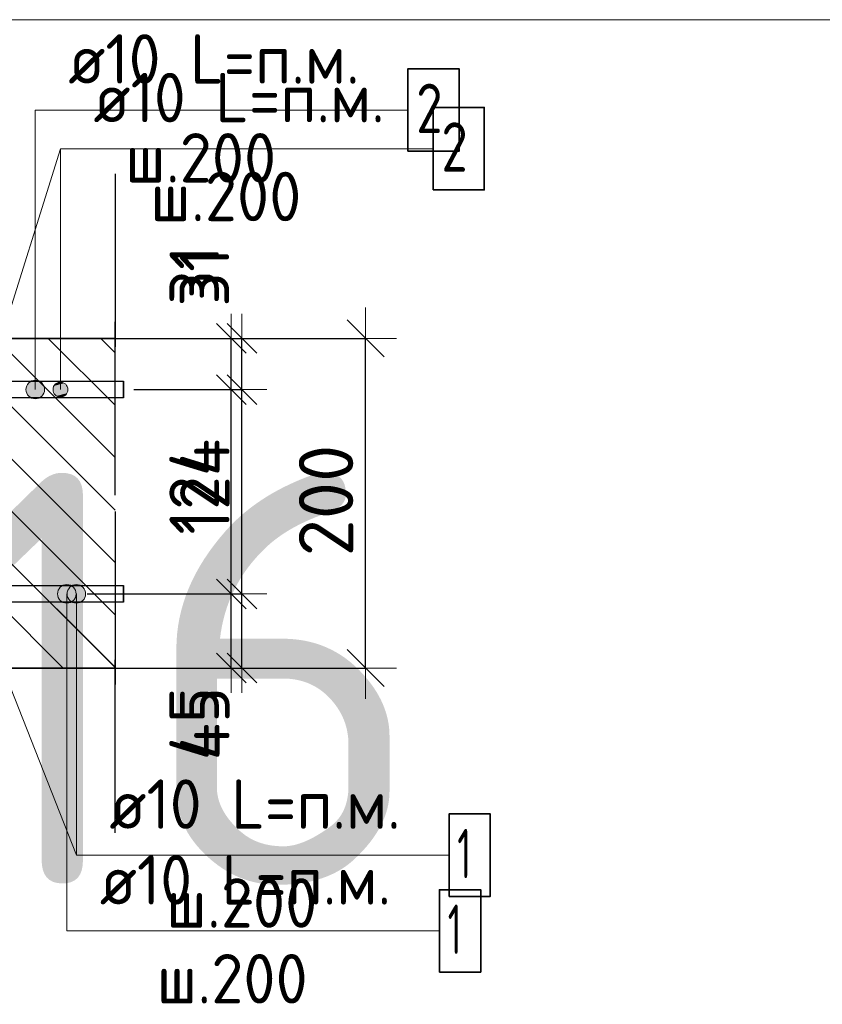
# Model space of a CAD drawing. Header units: metres. Extents: x -38 to 107, y -15 to 21.
# Tile 105 of 133: x 72.599 to 73.086, y 6.274 to 6.872. Entities that reach past the tile are written whole.
import ezdxf

# ---------------------------------------------------------------- set-up
doc = ezdxf.new("R2010")
doc.units = ezdxf.units.M
doc.header["$PDMODE"] = 65
doc.linetypes.add('______4', pattern=[0.135, 0.105, -0.03])
for name, color, linetype, lineweight in [('XR$3$Арм. стержнями верхней зоны', 180, 'Continuous', 35), ('XR$3$Арм. стержнями нижней зоны', 180, 'Continuous', 35), ('XR$3$Арм.стержн. Арматура края', 96, 'Continuous', 35), ('XR$3$Размерная линия (1)', 7, 'Continuous', 13), ('XR$3$Размерная линия_ общее', 7, 'Continuous', 13), ('XR$5$Арм. стержнями верхней зоны', 180, 'Continuous', 35), ('XR$5$Арм. стержнями нижней зоны', 180, 'Continuous', 35), ('XR$5$Арм.стержн. Арматура края', 96, 'Continuous', 35), ('XR$5$Размерная линия (1)', 7, 'Continuous', 13), ('XR$5$Размерная линия_ общее', 7, 'Continuous', 13)]:
    doc.layers.add(name, color=color, linetype=linetype, lineweight=lineweight)
doc.styles.add('ISOCPEUR', font='txt')
doc.dimstyles.new('DIMSTYLE_12', dxfattribs={"dimtxt": 0.03, "dimasz": 0.03, "dimexe": 0, "dimexo": 0, "dimgap": 0.015, "dimtad": 2, "dimdec": 0, "dimlfac": 1000, "dimrnd": 1, "dimzin": 12, "dimdsep": 46, "dimtxsty": 'ISOCPEUR', "dimblk1": 'ALL_ML_STRICH', "dimblk2": 'ALL_ML_STRICH', "dimsah": 1, "dimcen": 0, "dimclrd": 7, "dimclre": 256, "dimclrt": 7, "dimadec": 0, "dimazin": 0, "dimtfac": 1, "dimtdec": 0, "dimtix": 1, "dimtmove": 2, "dimatfit": 3, "dimfxl": 0, "dimtzin": 0, "dimlwd": 0, "dimlwe": -3, "dimarcsym": 0})
doc.dimstyles.new('DIMSTYLE_14', dxfattribs={"dimtxt": 0.03, "dimasz": 0.03, "dimexe": 0, "dimexo": 0, "dimgap": 0.015, "dimtad": 2, "dimdec": 0, "dimlfac": 1000, "dimrnd": 1, "dimzin": 12, "dimdsep": 46, "dimtxsty": 'ISOCPEUR', "dimblk1": 'ALL_ML_STRICH', "dimblk2": 'ALL_ML_STRICH', "dimsah": 1, "dimcen": 0, "dimclrd": 7, "dimclre": 256, "dimclrt": 7, "dimadec": 0, "dimazin": 0, "dimtfac": 1, "dimtdec": 0, "dimtix": 1, "dimtmove": 2, "dimatfit": 3, "dimfxl": 0, "dimtvp": 1.2, "dimtzin": 0, "dimlwd": 0, "dimlwe": -3, "dimarcsym": 0})
doc.dimstyles.new('DIMSTYLE_8', dxfattribs={"dimtxt": 0.033, "dimasz": 0.0375, "dimexe": 0, "dimexo": 0, "dimgap": 0.0165, "dimtad": 2, "dimdec": 0, "dimlfac": 1000, "dimrnd": 1, "dimzin": 12, "dimdsep": 46, "dimtxsty": 'ISOCPEUR', "dimblk1": 'ALL_ML_STRICH', "dimblk2": 'ALL_ML_STRICH', "dimsah": 1, "dimcen": 0, "dimclrd": 7, "dimclre": 256, "dimclrt": 7, "dimadec": 0, "dimazin": 0, "dimtfac": 1, "dimtdec": 0, "dimtix": 1, "dimtmove": 2, "dimatfit": 3, "dimfxl": 0, "dimtzin": 0, "dimlwd": 0, "dimlwe": -3, "dimarcsym": 0})
pattern_1 = [(135, (0, 0), (-0.031819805, -0.031819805), [0.4, -0.05, 0, -0.05]), (135, (-0.01591, -0.01591), (-0.031819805, -0.031819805), [0.8, -0.1, 0.1, -0.1])]

# ---------------------------------------------------------------- blocks, each defined once
blk = doc.blocks.new('ALL_ML_STRICH')
at = {"color": 0, "linetype": 'ByBlock', "lineweight": -2}
for p, q in [((0, -0.5), (0, 0.5)), ((-0.3, -0.3), (0.3, 0.3)), ((-1, 0), (0.5, 0))]:
    blk.add_line(p, q, dxfattribs=at)
blk = doc.blocks.new('*D72')
at = {"layer": 'DEFPOINTS', "color": 7, "linetype": 'Continuous', "lineweight": 13, "transparency": 33554687}
for p in [(72.63764, 6.67826), (72.63764, 6.47826), (72.80919, 6.47826)]:
    blk.add_point(p, dxfattribs=at)
at = {"layer": 'XR$3$Размерная линия_ общее', "color": 253, "linetype": 'Continuous', "lineweight": -2, "true_color": 0xa0a0a0, "transparency": 33554687}
for p, q in [((72.65764, 6.67826), (72.80919, 6.67826)), ((72.65764, 6.47826), (72.80919, 6.47826))]:
    blk.add_line(p, q, dxfattribs=at)
at = {"layer": 'XR$3$Размерная линия_ общее', "color": 7, "linetype": 'Continuous', "lineweight": -2, "transparency": 33554687}
blk.add_line((72.80919, 6.47826), (72.80919, 6.67826), dxfattribs=at)
at = {"layer": 'XR$3$Размерная линия_ общее', "color": 7, "linetype": 'Continuous', "lineweight": 13, "transparency": 33554687, "xscale": 0.0375, "yscale": 0.0375, "zscale": 0.0375}
for p, rotation in [((72.80919, 6.67826), 90), ((72.80919, 6.47826), 270)]:
    blk.add_blockref('ALL_ML_STRICH', p, dxfattribs=dict(at, rotation=rotation))
at = {"layer": 'XR$3$Размерная линия_ общее', "color": 7, "linetype": 'Continuous', "lineweight": 13, "transparency": 33554687, "insert": (72.78519, 6.57991), "char_height": 0.033, "width": 0.099, "attachment_point": 5, "rotation": 90, "style": 'ISOCPEUR'}
blk.add_mtext('\\A1;{200}', dxfattribs=at)
blk = doc.blocks.new('*D204')
at = {"layer": 'DEFPOINTS', "color": 7, "linetype": 'Continuous', "lineweight": 13, "transparency": 33554687}
for p in [(72.64153, 6.52326), (72.65438, 6.47826), (72.73419, 6.47826)]:
    blk.add_point(p, dxfattribs=at)
at = {"layer": 'XR$3$Размерная линия (1)', "color": 9, "linetype": 'Continuous', "lineweight": -2, "true_color": 0xc7c7c7, "transparency": 33554687}
for p, q in [((72.66153, 6.52326), (72.73419, 6.52326)), ((72.67438, 6.47826), (72.73419, 6.47826))]:
    blk.add_line(p, q, dxfattribs=at)
at = {"layer": 'XR$3$Размерная линия (1)', "color": 7, "linetype": 'Continuous', "lineweight": -2, "transparency": 33554687}
blk.add_line((72.73419, 6.47826), (72.73419, 6.52326), dxfattribs=at)
at = {"layer": 'XR$3$Размерная линия (1)', "color": 7, "linetype": 'Continuous', "lineweight": 13, "transparency": 33554687, "xscale": 0.03, "yscale": 0.03, "zscale": 0.03}
for p, rotation in [((72.73419, 6.52326), 90), ((72.73419, 6.47826), 270)]:
    blk.add_blockref('ALL_ML_STRICH', p, dxfattribs=dict(at, rotation=rotation))
at = {"layer": 'XR$3$Размерная линия (1)', "color": 7, "linetype": 'Continuous', "lineweight": 13, "transparency": 33554687, "insert": (72.71168, 6.4445), "char_height": 0.03, "width": 0.06, "attachment_point": 5, "rotation": 90, "style": 'ISOCPEUR'}
blk.add_mtext('\\A1;{45}', dxfattribs=at)
blk = doc.blocks.new('*D205')
at = {"layer": 'DEFPOINTS', "color": 7, "linetype": 'Continuous', "lineweight": 13, "transparency": 33554687}
for p in [(72.64855, 6.64726), (72.64153, 6.52326), (72.73419, 6.52326)]:
    blk.add_point(p, dxfattribs=at)
at = {"layer": 'XR$3$Размерная линия (1)', "color": 9, "linetype": 'Continuous', "lineweight": -2, "true_color": 0xc7c7c7, "transparency": 33554687}
for p, q in [((72.66855, 6.64726), (72.73419, 6.64726)), ((72.66153, 6.52326), (72.73419, 6.52326))]:
    blk.add_line(p, q, dxfattribs=at)
at = {"layer": 'XR$3$Размерная линия (1)', "color": 7, "linetype": 'Continuous', "lineweight": -2, "transparency": 33554687}
blk.add_line((72.73419, 6.52326), (72.73419, 6.64726), dxfattribs=at)
at = {"layer": 'XR$3$Размерная линия (1)', "color": 7, "linetype": 'Continuous', "lineweight": 13, "transparency": 33554687, "xscale": 0.03, "yscale": 0.03, "zscale": 0.03}
for p, rotation in [((72.73419, 6.64726), 90), ((72.73419, 6.52326), 270)]:
    blk.add_blockref('ALL_ML_STRICH', p, dxfattribs=dict(at, rotation=rotation))
at = {"layer": 'XR$3$Размерная линия (1)', "color": 7, "linetype": 'Continuous', "lineweight": 13, "transparency": 33554687, "insert": (72.71169, 6.58826), "char_height": 0.03, "width": 0.09, "attachment_point": 5, "rotation": 90, "style": 'ISOCPEUR'}
blk.add_mtext('\\A1;{124}', dxfattribs=at)
blk = doc.blocks.new('*D206')
at = {"layer": 'DEFPOINTS', "color": 7, "linetype": 'Continuous', "lineweight": 13, "transparency": 33554687}
for p in [(72.63068, 6.67826), (72.64855, 6.64726), (72.73419, 6.64726)]:
    blk.add_point(p, dxfattribs=at)
at = {"layer": 'XR$3$Размерная линия (1)', "color": 9, "linetype": 'Continuous', "lineweight": -2, "true_color": 0xc7c7c7, "transparency": 33554687}
for p, q in [((72.65068, 6.67826), (72.73419, 6.67826)), ((72.66855, 6.64726), (72.73419, 6.64726))]:
    blk.add_line(p, q, dxfattribs=at)
at = {"layer": 'XR$3$Размерная линия (1)', "color": 7, "linetype": 'Continuous', "lineweight": -2, "transparency": 33554687}
blk.add_line((72.73419, 6.64726), (72.73419, 6.67826), dxfattribs=at)
at = {"layer": 'XR$3$Размерная линия (1)', "color": 7, "linetype": 'Continuous', "lineweight": 13, "transparency": 33554687, "xscale": 0.03, "yscale": 0.03, "zscale": 0.03}
for p, rotation in [((72.73419, 6.67826), 90), ((72.73419, 6.64726), 270)]:
    blk.add_blockref('ALL_ML_STRICH', p, dxfattribs=dict(at, rotation=rotation))
at = {"layer": 'XR$3$Размерная линия (1)', "color": 7, "linetype": 'Continuous', "lineweight": 13, "transparency": 33554687, "insert": (72.71145, 6.71555), "char_height": 0.03, "width": 0.06, "attachment_point": 5, "rotation": 90, "style": 'ISOCPEUR'}
blk.add_mtext('\\A1;{31}', dxfattribs=at)
blk = doc.blocks.new('*D662')
at = {"layer": 'DEFPOINTS', "color": 7, "linetype": 'Continuous', "lineweight": 13, "transparency": 33554687}
for p in [(72.63764, 6.67826), (72.63764, 6.47826), (72.80919, 6.47826)]:
    blk.add_point(p, dxfattribs=at)
at = {"layer": 'XR$5$Размерная линия_ общее', "color": 253, "linetype": 'Continuous', "lineweight": -2, "true_color": 0xa0a0a0, "transparency": 33554687}
for p, q in [((72.65764, 6.67826), (72.80919, 6.67826)), ((72.65764, 6.47826), (72.80919, 6.47826))]:
    blk.add_line(p, q, dxfattribs=at)
at = {"layer": 'XR$5$Размерная линия_ общее', "color": 7, "linetype": 'Continuous', "lineweight": -2, "transparency": 33554687}
blk.add_line((72.80919, 6.47826), (72.80919, 6.67826), dxfattribs=at)
at = {"layer": 'XR$5$Размерная линия_ общее', "color": 7, "linetype": 'Continuous', "lineweight": 13, "transparency": 33554687, "xscale": 0.0375, "yscale": 0.0375, "zscale": 0.0375}
for p, rotation in [((72.80919, 6.67826), 90), ((72.80919, 6.47826), 270)]:
    blk.add_blockref('ALL_ML_STRICH', p, dxfattribs=dict(at, rotation=rotation))
at = {"layer": 'XR$5$Размерная линия_ общее', "color": 7, "linetype": 'Continuous', "lineweight": 13, "transparency": 33554687, "insert": (72.78519, 6.57991), "char_height": 0.033, "width": 0.099, "attachment_point": 5, "rotation": 90, "style": 'ISOCPEUR'}
blk.add_mtext('\\A1;{200}', dxfattribs=at)
blk = doc.blocks.new('*D747')
at = {"layer": 'DEFPOINTS', "color": 7, "linetype": 'Continuous', "lineweight": 13, "transparency": 33554687}
for p in [(72.62039, 6.52326), (72.63324, 6.47826), (72.72768, 6.47826)]:
    blk.add_point(p, dxfattribs=at)
at = {"layer": 'XR$5$Размерная линия (1)', "color": 9, "linetype": 'Continuous', "lineweight": -2, "true_color": 0xc7c7c7, "transparency": 33554687}
for p, q in [((72.64039, 6.52326), (72.72768, 6.52326)), ((72.65324, 6.47826), (72.72768, 6.47826))]:
    blk.add_line(p, q, dxfattribs=at)
at = {"layer": 'XR$5$Размерная линия (1)', "color": 7, "linetype": 'Continuous', "lineweight": -2, "transparency": 33554687}
blk.add_line((72.72768, 6.47826), (72.72768, 6.52326), dxfattribs=at)
at = {"layer": 'XR$5$Размерная линия (1)', "color": 7, "linetype": 'Continuous', "lineweight": 13, "transparency": 33554687, "xscale": 0.03, "yscale": 0.03, "zscale": 0.03}
for p, rotation in [((72.72768, 6.52326), 90), ((72.72768, 6.47826), 270)]:
    blk.add_blockref('ALL_ML_STRICH', p, dxfattribs=dict(at, rotation=rotation))
at = {"layer": 'XR$5$Размерная линия (1)', "color": 7, "linetype": 'Continuous', "lineweight": 13, "transparency": 33554687, "insert": (72.70518, 6.4445), "char_height": 0.03, "width": 0.06, "attachment_point": 5, "rotation": 90, "style": 'ISOCPEUR'}
blk.add_mtext('\\A1;{45}', dxfattribs=at)
blk = doc.blocks.new('*D748')
at = {"layer": 'DEFPOINTS', "color": 7, "linetype": 'Continuous', "lineweight": 13, "transparency": 33554687}
for p in [(72.66055, 6.64726), (72.62039, 6.52326), (72.72768, 6.52326)]:
    blk.add_point(p, dxfattribs=at)
at = {"layer": 'XR$5$Размерная линия (1)', "color": 9, "linetype": 'Continuous', "lineweight": -2, "true_color": 0xc7c7c7, "transparency": 33554687}
for p, q in [((72.68055, 6.64726), (72.72768, 6.64726)), ((72.64039, 6.52326), (72.72768, 6.52326))]:
    blk.add_line(p, q, dxfattribs=at)
at = {"layer": 'XR$5$Размерная линия (1)', "color": 7, "linetype": 'Continuous', "lineweight": -2, "transparency": 33554687}
blk.add_line((72.72768, 6.52326), (72.72768, 6.64726), dxfattribs=at)
at = {"layer": 'XR$5$Размерная линия (1)', "color": 7, "linetype": 'Continuous', "lineweight": 13, "transparency": 33554687, "xscale": 0.03, "yscale": 0.03, "zscale": 0.03}
for p, rotation in [((72.72768, 6.64726), 90), ((72.72768, 6.52326), 270)]:
    blk.add_blockref('ALL_ML_STRICH', p, dxfattribs=dict(at, rotation=rotation))
at = {"layer": 'XR$5$Размерная линия (1)', "color": 7, "linetype": 'Continuous', "lineweight": 13, "transparency": 33554687, "insert": (72.70518, 6.58826), "char_height": 0.03, "width": 0.09, "attachment_point": 5, "rotation": 90, "style": 'ISOCPEUR'}
blk.add_mtext('\\A1;{124}', dxfattribs=at)
blk = doc.blocks.new('*D749')
at = {"layer": 'DEFPOINTS', "color": 7, "linetype": 'Continuous', "lineweight": 13, "transparency": 33554687}
for p in [(72.60955, 6.67826), (72.66055, 6.64726), (72.72768, 6.64726)]:
    blk.add_point(p, dxfattribs=at)
at = {"layer": 'XR$5$Размерная линия (1)', "color": 9, "linetype": 'Continuous', "lineweight": -2, "true_color": 0xc7c7c7, "transparency": 33554687}
for p, q in [((72.62955, 6.67826), (72.72768, 6.67826)), ((72.68055, 6.64726), (72.72768, 6.64726))]:
    blk.add_line(p, q, dxfattribs=at)
at = {"layer": 'XR$5$Размерная линия (1)', "color": 7, "linetype": 'Continuous', "lineweight": -2, "transparency": 33554687}
blk.add_line((72.72768, 6.64726), (72.72768, 6.67826), dxfattribs=at)
at = {"layer": 'XR$5$Размерная линия (1)', "color": 7, "linetype": 'Continuous', "lineweight": 13, "transparency": 33554687, "xscale": 0.03, "yscale": 0.03, "zscale": 0.03}
for p, rotation in [((72.72768, 6.67826), 90), ((72.72768, 6.64726), 270)]:
    blk.add_blockref('ALL_ML_STRICH', p, dxfattribs=dict(at, rotation=rotation))
at = {"layer": 'XR$5$Размерная линия (1)', "color": 7, "linetype": 'Continuous', "lineweight": 13, "transparency": 33554687, "insert": (72.70528, 6.71685), "char_height": 0.03, "width": 0.06, "attachment_point": 5, "rotation": 90, "style": 'ISOCPEUR'}
blk.add_mtext('\\A1;{31}', dxfattribs=at)

msp = doc.modelspace()

# ---------------------------------------------------------------- hatches: boundary and pattern name
at = {"linetype": 'Continuous', "lineweight": 13, "transparency": 33554687}
h = msp.add_hatch(dxfattribs=at)
h.set_pattern_fill('__________540', scale=0.015, style=0, pattern_type=2)
h.set_pattern_definition(pattern_1)
h.paths.add_polyline_path([(72.27532, 6.67826), (72.27532, 6.47826), (72.65727, 6.47826), (72.65727, 6.67826)], flags=0)
at = {"linetype": 'Continuous', "lineweight": 25, "transparency": 33554687}
h = msp.add_hatch(dxfattribs=at)
h.set_pattern_fill('__________540', scale=0.015, style=0, pattern_type=2)
h.set_pattern_definition(pattern_1)
h.paths.add_polyline_path([(72.52526, 6.67826), (72.52526, 6.47826), (72.65723, 6.47826), (72.65723, 6.67826)], flags=0)
at = {"layer": 'XR$3$Арм. стержнями верхней зоны', "linetype": 'Continuous', "lineweight": 13, "transparency": 33554687}
for points in [[(72.62636, 6.65113), (72.62186, 6.65113), (72.62024, 6.64951)], [(72.62636, 6.65113), (72.62024, 6.64951), (72.62798, 6.64951)], [(72.62186, 6.65113), (72.62636, 6.65113), (72.62411, 6.65176)], [(72.62798, 6.64951), (72.62024, 6.64951), (72.61961, 6.64726)], [(72.62798, 6.64951), (72.61961, 6.64726), (72.6286, 6.64726)], [(72.6286, 6.64726), (72.61961, 6.64726), (72.62024, 6.64501)], [(72.6286, 6.64726), (72.62024, 6.64501), (72.62798, 6.64501)], [(72.62798, 6.64501), (72.62024, 6.64501), (72.62186, 6.64339)], [(72.62798, 6.64501), (72.62186, 6.64339), (72.62636, 6.64339)], [(72.62636, 6.64339), (72.62186, 6.64339), (72.62411, 6.64276)]]:
    msp.add_hatch(color=7, dxfattribs=at).paths.add_polyline_path(points)
at = {"layer": 'XR$3$Арм. стержнями нижней зоны', "linetype": 'Continuous', "lineweight": 13, "transparency": 33554687}
for points in [[(72.62815, 6.52326), (72.6394, 6.52326), (72.63861, 6.52607)], [(72.62815, 6.52326), (72.63861, 6.52607), (72.62893, 6.52607)], [(72.62893, 6.52607), (72.63861, 6.52607), (72.63658, 6.5281)], [(72.62893, 6.52607), (72.63658, 6.5281), (72.63096, 6.5281)], [(72.63096, 6.5281), (72.63658, 6.5281), (72.63377, 6.52888)], [(72.62893, 6.52045), (72.6394, 6.52326), (72.62815, 6.52326)], [(72.62893, 6.52045), (72.63861, 6.52045), (72.6394, 6.52326)], [(72.63096, 6.51842), (72.63861, 6.52045), (72.62893, 6.52045)], [(72.63096, 6.51842), (72.63658, 6.51842), (72.63861, 6.52045)], [(72.63658, 6.51842), (72.63096, 6.51842), (72.63377, 6.51763)]]:
    msp.add_hatch(color=7, dxfattribs=at).paths.add_polyline_path(points)
at = {"layer": 'XR$5$Арм. стержнями верхней зоны', "linetype": 'Continuous', "lineweight": 13, "transparency": 33554687}
for points in [[(72.61165, 6.6521), (72.60603, 6.6521), (72.604, 6.65007)], [(72.61165, 6.6521), (72.604, 6.65007), (72.61368, 6.65007)], [(72.60603, 6.6521), (72.61165, 6.6521), (72.60884, 6.65288)], [(72.61368, 6.65007), (72.604, 6.65007), (72.60322, 6.64726)], [(72.61368, 6.65007), (72.60322, 6.64726), (72.61447, 6.64726)], [(72.61447, 6.64726), (72.60322, 6.64726), (72.604, 6.64445)], [(72.61447, 6.64726), (72.604, 6.64445), (72.61368, 6.64445)], [(72.61368, 6.64445), (72.604, 6.64445), (72.60603, 6.64242)], [(72.61368, 6.64445), (72.60603, 6.64242), (72.61165, 6.64242)], [(72.61165, 6.64242), (72.60603, 6.64242), (72.60884, 6.64163)]]:
    msp.add_hatch(color=7, dxfattribs=at).paths.add_polyline_path(points)
at = {"layer": 'XR$5$Арм. стержнями нижней зоны', "linetype": 'Continuous', "lineweight": 13, "transparency": 33554687}
for points in [[(72.62235, 6.52326), (72.6336, 6.52326), (72.63281, 6.52607)], [(72.62235, 6.52326), (72.63281, 6.52607), (72.62314, 6.52607)], [(72.62314, 6.52607), (72.63281, 6.52607), (72.63079, 6.5281)], [(72.62314, 6.52607), (72.63079, 6.5281), (72.62516, 6.5281)], [(72.62516, 6.5281), (72.63079, 6.5281), (72.62797, 6.52888)], [(72.62314, 6.52045), (72.6336, 6.52326), (72.62235, 6.52326)], [(72.62314, 6.52045), (72.63281, 6.52045), (72.6336, 6.52326)], [(72.62516, 6.51842), (72.63281, 6.52045), (72.62314, 6.52045)], [(72.62516, 6.51842), (72.63079, 6.51842), (72.63281, 6.52045)], [(72.63079, 6.51842), (72.62516, 6.51842), (72.62797, 6.51763)]]:
    msp.add_hatch(color=7, dxfattribs=at).paths.add_polyline_path(points)

# ---------------------------------------------------------------- linework, layer by layer
at = {"color": 7, "linetype": 'Continuous', "lineweight": 13, "transparency": 33554687}
for p, q in [((86.41979, 6.87171), (67.91979, 6.87171)), ((72.57526, 6.63721), (72.62411, 6.79343)), ((72.5753, 6.51321), (72.63377, 6.36468))]:
    msp.add_line(p, q, dxfattribs=at)
at = {"color": 7, "linetype": '______4', "lineweight": 25, "transparency": 33554687}
for p, q in [((72.65723, 6.37826), (72.65723, 6.77826)), ((72.65727, 6.77826), (72.65727, 6.37826))]:
    msp.add_line(p, q, dxfattribs=at)
at = {"color": 7, "linetype": 'Continuous', "lineweight": 35, "transparency": 33554687}
for p, q in [((72.65727, 6.67826), (72.27532, 6.67826)), ((72.65723, 6.67826), (72.52526, 6.67826)), ((72.52526, 6.47826), (72.65723, 6.47826)), ((72.5253, 6.47826), (72.65727, 6.47826))]:
    msp.add_line(p, q, dxfattribs=at)
at = {"layer": 'XR$3$Арм. стержнями верхней зоны', "color": 7, "linetype": 'Continuous', "lineweight": 13, "transparency": 33554687}
for p, q in [((72.62411, 6.79343), (72.85011, 6.79343)), ((72.62411, 6.79343), (72.62411, 6.64726)), ((72.62411, 6.65176), (72.62411, 6.65176)), ((72.61961, 6.64726), (72.61961, 6.64726)), ((72.6286, 6.64726), (72.6286, 6.64726)), ((72.62411, 6.64276), (72.62411, 6.64276))]:
    msp.add_line(p, q, dxfattribs=at)
at = {"layer": 'XR$3$Арм. стержнями верхней зоны', "color": 7, "linetype": 'Continuous', "lineweight": 35, "transparency": 33554687}
msp.add_lwpolyline([(72.85011, 6.76843), (72.88111, 6.76843), (72.88111, 6.81843), (72.85011, 6.81843), (72.85011, 6.76843)], dxfattribs=at)
at = {"layer": 'XR$3$Арм. стержнями верхней зоны', "color": 4, "linetype": 'Continuous', "lineweight": 25, "transparency": 33554687}
msp.add_lwpolyline([(72.30026, 6.65226), (72.66223, 6.65226), (72.66223, 6.64226), (72.30026, 6.64226), (72.30026, 6.65226)], dxfattribs=at)
at = {"layer": 'XR$3$Арм. стержнями верхней зоны', "color": 7, "linetype": 'Continuous', "lineweight": 13, "transparency": 33554687}
msp.add_circle((72.62411, 6.64726), 0.0045, dxfattribs=at)
at = {"layer": 'XR$3$Арм. стержнями нижней зоны', "color": 7, "linetype": 'Continuous', "lineweight": 13, "transparency": 33554687}
for p, q in [((72.63377, 6.52888), (72.63377, 6.52888)), ((72.62815, 6.52326), (72.62815, 6.52326)), ((72.63377, 6.36468), (72.63377, 6.52326)), ((72.6394, 6.52326), (72.6394, 6.52326)), ((72.63377, 6.51763), (72.63377, 6.51763)), ((72.63377, 6.36468), (72.85977, 6.36468))]:
    msp.add_line(p, q, dxfattribs=at)
at = {"layer": 'XR$3$Арм. стержнями нижней зоны', "color": 4, "linetype": 'Continuous', "lineweight": 25, "transparency": 33554687}
msp.add_lwpolyline([(72.30026, 6.52826), (72.66223, 6.52826), (72.66223, 6.51826), (72.30026, 6.51826), (72.30026, 6.52826)], dxfattribs=at)
at = {"layer": 'XR$3$Арм. стержнями нижней зоны', "color": 7, "linetype": 'Continuous', "lineweight": 35, "transparency": 33554687}
msp.add_lwpolyline([(72.85977, 6.33968), (72.88477, 6.33968), (72.88477, 6.38968), (72.85977, 6.38968), (72.85977, 6.33968)], dxfattribs=at)
at = {"layer": 'XR$3$Арм. стержнями нижней зоны', "color": 7, "linetype": 'Continuous', "lineweight": 13, "transparency": 33554687}
msp.add_circle((72.63377, 6.52326), 0.00563, dxfattribs=at)
at = {"layer": 'XR$3$Арм.стержн. Арматура края', "color": 4, "linetype": 'Continuous', "lineweight": 25, "transparency": 33554687}
for points in [[(72.33355, 6.65226), (72.66223, 6.65226), (72.66223, 6.64226)], [(72.66223, 6.64226), (72.33425, 6.64226)], [(72.33425, 6.52826), (72.66223, 6.52826), (72.66223, 6.51826), (72.33355, 6.51826)]]:
    msp.add_lwpolyline(points, dxfattribs=at)
at = {"layer": 'XR$5$Арм. стержнями верхней зоны', "color": 7, "linetype": 'Continuous', "lineweight": 13, "transparency": 33554687}
for p, q in [((72.60884, 6.81689), (72.83484, 6.81689)), ((72.60884, 6.81689), (72.60884, 6.64726)), ((72.60884, 6.65288), (72.60884, 6.65288)), ((72.60322, 6.64726), (72.60322, 6.64726)), ((72.61447, 6.64726), (72.61447, 6.64726)), ((72.60884, 6.64163), (72.60884, 6.64163))]:
    msp.add_line(p, q, dxfattribs=at)
at = {"layer": 'XR$5$Арм. стержнями верхней зоны', "color": 7, "linetype": 'Continuous', "lineweight": 35, "transparency": 33554687}
msp.add_lwpolyline([(72.83484, 6.79189), (72.86584, 6.79189), (72.86584, 6.84189), (72.83484, 6.84189), (72.83484, 6.79189)], dxfattribs=at)
at = {"layer": 'XR$5$Арм. стержнями верхней зоны', "color": 4, "linetype": 'Continuous', "lineweight": 25, "transparency": 33554687}
msp.add_lwpolyline([(72.3003, 6.65226), (72.66227, 6.65226), (72.66227, 6.64226), (72.3003, 6.64226), (72.3003, 6.65226)], dxfattribs=at)
at = {"layer": 'XR$5$Арм. стержнями верхней зоны', "color": 7, "linetype": 'Continuous', "lineweight": 13, "transparency": 33554687}
msp.add_circle((72.60884, 6.64726), 0.00563, dxfattribs=at)
at = {"layer": 'XR$5$Арм. стержнями нижней зоны', "color": 7, "linetype": 'Continuous', "lineweight": 13, "transparency": 33554687}
for p, q in [((72.62797, 6.52888), (72.62797, 6.52888)), ((72.62235, 6.52326), (72.62235, 6.52326)), ((72.62797, 6.31872), (72.62797, 6.52326)), ((72.6336, 6.52326), (72.6336, 6.52326)), ((72.62797, 6.51763), (72.62797, 6.51763)), ((72.62797, 6.31872), (72.85397, 6.31872))]:
    msp.add_line(p, q, dxfattribs=at)
at = {"layer": 'XR$5$Арм. стержнями нижней зоны', "color": 4, "linetype": 'Continuous', "lineweight": 25, "transparency": 33554687}
msp.add_lwpolyline([(72.3003, 6.52826), (72.66227, 6.52826), (72.66227, 6.51826), (72.3003, 6.51826), (72.3003, 6.52826)], dxfattribs=at)
at = {"layer": 'XR$5$Арм. стержнями нижней зоны', "color": 7, "linetype": 'Continuous', "lineweight": 35, "transparency": 33554687}
msp.add_lwpolyline([(72.85397, 6.29372), (72.87897, 6.29372), (72.87897, 6.34372), (72.85397, 6.34372), (72.85397, 6.29372)], dxfattribs=at)
at = {"layer": 'XR$5$Арм. стержнями нижней зоны', "color": 7, "linetype": 'Continuous', "lineweight": 13, "transparency": 33554687}
msp.add_circle((72.62797, 6.52326), 0.00563, dxfattribs=at)
at = {"layer": 'XR$5$Арм.стержн. Арматура края', "color": 4, "linetype": 'Continuous', "lineweight": 25, "transparency": 33554687}
for points in [[(72.32887, 6.65226), (72.66227, 6.65226), (72.66227, 6.64226), (72.32956, 6.64226)], [(72.32956, 6.52826), (72.66227, 6.52826), (72.66227, 6.51826)], [(72.66227, 6.51826), (72.32887, 6.51826)]]:
    msp.add_lwpolyline(points, dxfattribs=at)

# ---------------------------------------------------------------- texts
at = {"color": 7, "linetype": 'Continuous', "lineweight": 35, "transparency": 33554687, "insert": (70.35063, 6.34671), "char_height": 0.25, "width": 2.7437149, "attachment_point": 7, "style": 'ISOCPEUR'}
msp.add_mtext('\\W0.96;ГОСТ 34028-2016', dxfattribs=at)
at = {"layer": 'XR$3$Арм. стержнями верхней зоны', "color": 7, "linetype": 'Continuous', "lineweight": 25, "transparency": 33554687, "char_height": 0.03, "attachment_point": 7, "style": 'ISOCPEUR'}
for s, insert, width in [('\\W0.94;ø10 L=п.м.', (72.64411, 6.80943), 0.1999832), ('\\W0.78;2', (72.85511, 6.77943), 0.0326407), ('\\W0.95;ш.200 ', (72.6786, 6.74943), 0.1311997)]:
    msp.add_mtext(s, dxfattribs=dict(at, insert=insert, width=width))
at = {"layer": 'XR$3$Арм. стержнями нижней зоны', "color": 7, "linetype": 'Continuous', "lineweight": 25, "transparency": 33554687, "char_height": 0.03, "attachment_point": 7, "style": 'ISOCPEUR'}
for s, insert, width in [('\\W0.94;ø10 L=п.м.', (72.65377, 6.38068), 0.1999832), ('\\W0.56;1', (72.86477, 6.35068), 0.0233333), ('\\W0.95;ш.200 ', (72.68827, 6.32068), 0.1311997)]:
    msp.add_mtext(s, dxfattribs=dict(at, insert=insert, width=width))
at = {"layer": 'XR$5$Арм. стержнями верхней зоны', "color": 7, "linetype": 'Continuous', "lineweight": 25, "transparency": 33554687, "char_height": 0.03, "attachment_point": 7, "style": 'ISOCPEUR'}
for s, insert, width in [('\\W0.94;ø10 L=п.м.', (72.62884, 6.83289), 0.1999832), ('\\W0.78;2', (72.83984, 6.80289), 0.0326407), ('\\W0.95;ш.200 ', (72.66334, 6.77289), 0.1311997)]:
    msp.add_mtext(s, dxfattribs=dict(at, insert=insert, width=width))
at = {"layer": 'XR$5$Арм. стержнями нижней зоны', "color": 7, "linetype": 'Continuous', "lineweight": 25, "transparency": 33554687, "char_height": 0.03, "attachment_point": 7, "style": 'ISOCPEUR'}
for s, insert, width in [('\\W0.94;ø10 L=п.м.', (72.64797, 6.33472), 0.1999831), ('\\W0.56;1', (72.85897, 6.30472), 0.0233333), ('\\W0.95;ш.200 ', (72.68247, 6.27472), 0.1311996)]:
    msp.add_mtext(s, dxfattribs=dict(at, insert=insert, width=width))

# ---------------------------------------------------------------- dimensions: what is measured, and where the dimension line sits
at = {"layer": 'XR$3$Размерная линия (1)', "color": 7, "linetype": 'Continuous', "lineweight": 13, "transparency": 33554687}
for base, p1, p2, dimstyle, picture, middle in [((72.73419, 6.67826), (72.66855, 6.64726), (72.65068, 6.67826), 'DIMSTYLE_14', '*D206', (72.71145, 6.71555)), ((72.73419, 6.64726), (72.66153, 6.52326), (72.66855, 6.64726), 'DIMSTYLE_12', '*D205', (72.71169, 6.58826)), ((72.73419, 6.52326), (72.67438, 6.47826), (72.66153, 6.52326), 'DIMSTYLE_14', '*D204', (72.71168, 6.4445))]:
    dim = msp.add_linear_dim(base=base, p1=p1, p2=p2, angle=90, dimstyle=dimstyle, override={"dimpost": '<>', "dimclrd": 7, "dimclre": 9, "dimclrt": 7, "dimlwd": 0, "dimlwe": 65533}, dxfattribs=at)
    dim.commit()
    dim.dimension.update_dxf_attribs({"geometry": picture, "text_midpoint": middle, "dimtype": 160})
at = {"layer": 'XR$3$Размерная линия_ общее', "color": 7, "linetype": 'Continuous', "lineweight": 13, "transparency": 33554687}
dim = msp.add_linear_dim(base=(72.80919, 6.67826), p1=(72.65764, 6.47826), p2=(72.65764, 6.67826), angle=90, dimstyle='DIMSTYLE_8', override={"dimpost": '<>', "dimclrd": 7, "dimclre": 253, "dimclrt": 7, "dimlwd": 0, "dimlwe": 65533}, dxfattribs=at)
dim.commit()
dim.dimension.update_dxf_attribs({"geometry": '*D72', "text_midpoint": (72.78519, 6.57991), "dimtype": 160})
at = {"layer": 'XR$5$Размерная линия (1)', "color": 7, "linetype": 'Continuous', "lineweight": 13, "transparency": 33554687}
for base, p1, p2, dimstyle, picture, middle in [((72.72768, 6.67826), (72.68055, 6.64726), (72.62955, 6.67826), 'DIMSTYLE_14', '*D749', (72.70528, 6.71685)), ((72.72768, 6.64726), (72.64039, 6.52326), (72.68055, 6.64726), 'DIMSTYLE_12', '*D748', (72.70518, 6.58826)), ((72.72768, 6.52326), (72.65324, 6.47826), (72.64039, 6.52326), 'DIMSTYLE_14', '*D747', (72.70518, 6.4445))]:
    dim = msp.add_linear_dim(base=base, p1=p1, p2=p2, angle=90, dimstyle=dimstyle, override={"dimpost": '<>', "dimclrd": 7, "dimclre": 9, "dimclrt": 7, "dimlwd": 0, "dimlwe": 65533}, dxfattribs=at)
    dim.commit()
    dim.dimension.update_dxf_attribs({"geometry": picture, "text_midpoint": middle, "dimtype": 160})
at = {"layer": 'XR$5$Размерная линия_ общее', "color": 7, "linetype": 'Continuous', "lineweight": 13, "transparency": 33554687}
dim = msp.add_linear_dim(base=(72.80919, 6.67826), p1=(72.65764, 6.47826), p2=(72.65764, 6.67826), angle=90, dimstyle='DIMSTYLE_8', override={"dimpost": '<>', "dimclrd": 7, "dimclre": 253, "dimclrt": 7, "dimlwd": 0, "dimlwe": 65533}, dxfattribs=at)
dim.commit()
dim.dimension.update_dxf_attribs({"geometry": '*D662', "text_midpoint": (72.78519, 6.57991), "dimtype": 160})

doc.saveas('drawing.dxf')
